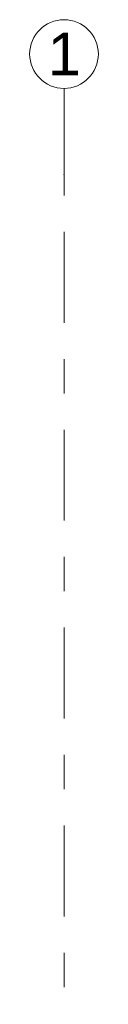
# Model space of a CAD drawing. Header units: metres. Extents: x -3.6 to 85.2, y -11 to 16.8.
# Tile 107 of 183: x 0.43 to 0.63, y 13.938 to 16.805. Entities that reach past the tile are written whole.
import ezdxf

# ---------------------------------------------------------------- set-up
doc = ezdxf.new("R2010")
doc.units = ezdxf.units.M
doc.header["$MEASUREMENT"] = 0
doc.linetypes.add('Strichlinie doppelt', pattern=[0.546806, 0.264583, -0.105833, 0.070556, -0.105833])
doc.layers.add('451 - Universal.Achsen Raster', color=7, linetype='Continuous')
doc.styles.add('ERSTELLTER_STIL_2', font='txt')

msp = doc.modelspace()

# ---------------------------------------------------------------- linework, layer by layer
at = {"layer": '451 - Universal.Achsen Raster', "color": 160, "linetype": 'Strichlinie doppelt', "lineweight": 9, "true_color": 0x3232ff}
for p, q in [((0.53, 16.355), (0.53, 16.605)), ((0.53, -10.585), (0.53, 16.355))]:
    msp.add_line(p, q, dxfattribs=at)
at = {"layer": '451 - Universal.Achsen Raster', "color": 160, "linetype": 'Continuous', "lineweight": 9, "true_color": 0x3232ff}
msp.add_circle((0.53, 16.705), 0.1, dxfattribs=at)
at = {"layer": '451 - Universal.Achsen Raster', "color": 160, "linetype": 'Strichlinie doppelt', "lineweight": 9, "true_color": 0x3232ff}
msp.add_point((0.53, 16.355), dxfattribs=at)
msp.add_point((0.53, 16.355), dxfattribs=at)

# ---------------------------------------------------------------- texts
at = {"layer": '451 - Universal.Achsen Raster', "color": 160, "lineweight": 9, "true_color": 0x3232ff, "insert": (0.4826, 16.7675), "char_height": 0.125, "attachment_point": 1, "style": 'ERSTELLTER_STIL_2'}
msp.add_mtext('\\A1;{\\pql;\\pt0;\\fArial|b0|i0|c0|p38;1}', dxfattribs=at)

doc.saveas('drawing.dxf')
